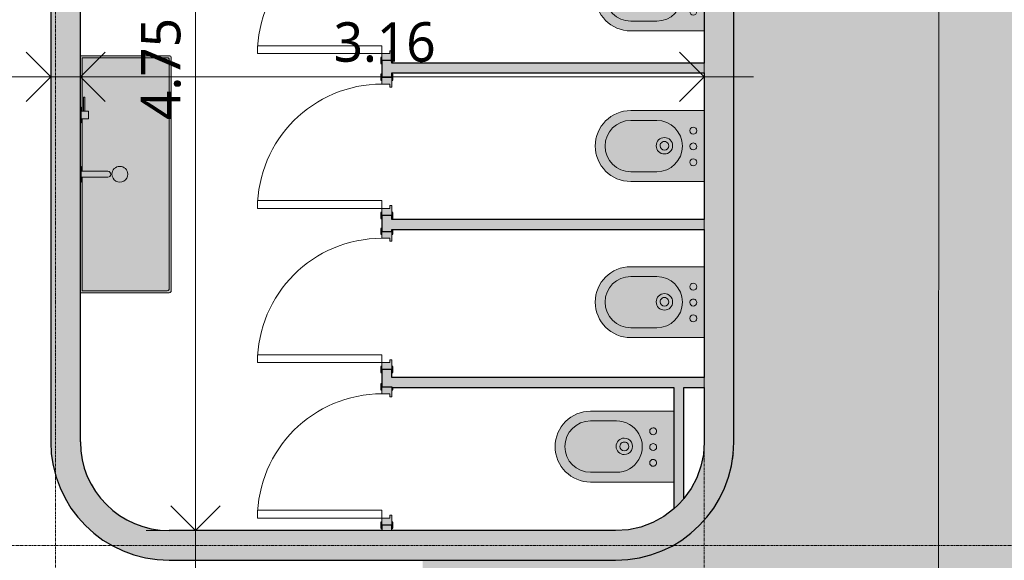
# Model space of a CAD drawing. Header units: millimetres. Extents: x -64334 to 32356, y -11421 to 53741.
# Tile 37 of 71: x -12386 to -7402, y 5744 to 8482. Entities that reach past the tile are written whole.
import ezdxf

# ---------------------------------------------------------------- set-up
doc = ezdxf.new("R2010")
doc.units = ezdxf.units.MM
doc.linetypes.add('Ligne de quadrillage', pattern=[22.225, 12.7, -3.175, 3.175, -3.175])
for name, color, linetype, lineweight in [('A-ANNO-DIMS', 211, 'Continuous', 9), ('A-ANNO-DIMS-100', 211, 'Continuous', 9), ('A-DOOR', 31, 'Continuous', 9), ('A-DOOR-FRAM', 31, 'Continuous', 9), ('A-FLOR', 192, 'Continuous', 9), ('A-WALL', 113, 'Continuous', 9), ('G-ANNO-SYMB', 111, 'Continuous', 9), ('I-WALL', 2, 'Continuous', 9), ('P-SANR-FIXT', 6, 'Continuous', 9), ('S-GRID', 1, 'Continuous', 9)]:
    doc.layers.add(name, color=color, linetype=linetype, lineweight=lineweight)
doc.styles.add('Trebuchet MS_B', font='txt', dxfattribs={"height": 200})
doc.dimstyles.new('Cotes_linéaires_rouge_2mm', dxfattribs={"dimscale": 304.8, "dimtxt": 206.190181, "dimasz": 0.410105, "dimexe": 0.82021, "dimexo": 0.0625, "dimgap": 0.065617, "dimtad": 1, "dimlfac": 0.001, "dimrnd": 0.01, "dimzin": 0, "dimdsep": 46, "dimtxsty": 'Trebuchet MS_B', "dimblk1": 'OPEN30', "dimblk2": 'OPEN30', "dimsah": 1, "dimcen": 0.09, "dimdle": 0.82021, "dimazin": 0, "dimtfac": 1, "dimtdec": 4, "dimtix": 1, "dimtmove": 0, "dimatfit": 3, "dimfxl": 1.64042, "dimfxlon": 1, "dimtvp": 1, "dimtolj": 1, "dimtzin": 0, "dimarcsym": 2})

# ---------------------------------------------------------------- blocks, each defined once
blk = doc.blocks.new('Bidet - 02 - 550 x 360mm-1282880-Niveau 00')
at = {"layer": 'P-SANR-FIXT'}
blk.add_hatch(color=254, dxfattribs=at).paths.add_polyline_path([(-54.6, 75), (304.6, 75), (304.6, 447), (298.4, 493.5), (280.5, 536.8), (252, 574), (214.8, 602.5), (171.5, 620.4), (125, 626.5), (78.5, 620.4), (35.2, 602.5), (-2, 574), (-30.5, 536.8), (-48.4, 493.5), (-54.6, 447), (-54.6, 157.3)])
for p, q in [((-54.6, 447), (-54.6, 75)), ((-5.1, 315.7), (-5.1, 447)), ((254.9, 315.7), (254.9, 447)), ((304.6, 75), (304.6, 447))]:
    blk.add_line(p, q, dxfattribs=at)
for centre, radius, start, end in [((125, 447), 179.6, 360, 180), ((124.9, 447), 130, 360, 180), ((124.9, 315.7), 130, 180, 360), ((126.3, 276.4), 41.6, 0, 180), ((126.3, 276.4), 41.6, 180, 360), ((126.3, 276.4), 22.1, 90, 270), ((126.3, 276.4), 22.1, 270, 90), ((42.9, 130.3), 17.5, 0, 180), ((42.9, 130.3), 17.5, 180, 360), ((122.9, 130.3), 17.5, 90, 270), ((122.9, 130.3), 17.5, 270, 90), ((202.9, 130.3), 17.5, 0, 180), ((202.9, 130.3), 17.5, 180, 360)]:
    blk.add_arc(centre, radius, start, end, dxfattribs=at)
blk = doc.blocks.new('Lavabo de salle de bain blanc - 1200 mm x 400 mm-1284934-Niveau 00')
at = {"layer": 'P-SANR-FIXT'}
blk.add_hatch(color=254, dxfattribs=at).paths.add_polyline_path([(612.5, 525), (611.1, 530), (607.5, 533.7), (602.5, 535), (-577.5, 535), (-584.6, 532.1), (-587.5, 525), (-587.5, 75), (612.5, 75)])
for p, q in [((-587.5, 525), (-587.5, 75)), ((602.5, 535), (-577.5, 535)), ((-577.5, 85), (-577.5, 515)), ((-567.5, 525), (592.5, 525)), ((602.5, 515), (602.5, 85)), ((612.5, 75), (612.5, 525)), ((-2.5, 214.4), (-2.5, 80)), ((27.5, 214.4), (27.5, 80)), ((-307.5, 116.1), (-307.5, 80)), ((-307.5, 116.1), (-267.5, 116.1)), ((-267.5, 116.1), (-267.5, 80)), ((-307.5, 85), (-577.5, 85)), ((-377.5, 98.2), (-307.5, 98.2)), ((-377.5, 91.8), (-377.5, 98.2)), ((-377.5, 91.8), (-307.5, 91.8)), ((-327.5, 80), (-327.5, 75)), ((-327.5, 80), (-247.5, 80)), ((-2.5, 85), (-267.5, 85)), ((-247.5, 80), (-247.5, 75)), ((-27.5, 80), (-27.5, 75)), ((-27.5, 80), (52.5, 80)), ((602.5, 85), (27.5, 85)), ((52.5, 80), (52.5, 75))]:
    blk.add_line(p, q, dxfattribs=at)
for centre, radius, start, end in [((-577.5, 525), 10, 90, 180), ((-567.5, 515), 10, 90, 180), ((592.5, 515), 10, 0, 90), ((602.5, 525), 10, 0, 90), ((12.5, 275), 40, 90, 270), ((12.5, 275), 40, 270, 90)]:
    blk.add_arc(centre, radius, start, end, dxfattribs=at)
blk.add_ellipse((12.5, 214.4), major_axis=(-15, 0), ratio=0.983353, start_param=3.141593, end_param=6.283185, dxfattribs=at)
blk = doc.blocks.new('__Int_ Simple - __PP _0_63m x 2_04m_-V21-Niveau 00')
at = {"layer": 'A-DOOR'}
h = blk.add_hatch(color=254, dxfattribs=at)
h.paths.add_polyline_path([(330, -30), (330, -25), (300, -25), (300, -30), (327.8, -30)])
h.paths.add_polyline_path([(327.8, 29.6), (327.8, 30), (300, 30), (300, 25), (327.8, 25)])
h.paths.add_polyline_path([(-370, -30), (-370, -25), (-400, -25), (-400, -30), (-380, -30)])
h.paths.add_polyline_path([(-370, 30), (-385, 30), (-385, 25), (-370, 25)])
at = {"layer": 'A-DOOR-FRAM'}
h = blk.add_hatch(color=254, dxfattribs=at)
h.paths.add_polyline_path([(315, -25), (315, 25), (265, 25), (265, 15), (280, 15), (280, -25)])
h.paths.add_polyline_path([(-335, 25), (-385, 25), (-385, -25), (-350, -25), (-350, 15), (-335, 15)])
at = {"layer": 'A-DOOR', "lineweight": 25}
for p, q in [((-370, 30), (-385, 30)), ((-385, 25), (-370, 25)), ((-370, 25), (-370, 30)), ((327.8, 30), (300, 30)), ((300, 30), (300, 25)), ((300, 25), (315, 25)), ((-400, -25), (-400, -30)), ((-400, -30), (-370, -30)), ((-370, -25), (-385, -25)), ((-370, -30), (-370, -25)), ((315, -25), (300, -25)), ((300, -25), (300, -30)), ((300, -30), (330, -30)), ((330, -30), (330, -25))]:
    blk.add_line(p, q, dxfattribs=at)
at = {"layer": 'A-DOOR'}
for p, q in [((280, -25), (240, -25)), ((240, -655), (240, -25)), ((280, -25), (280, -655)), ((280, -655), (240, -655))]:
    blk.add_line(p, q, dxfattribs=at)
blk.add_arc((280, -25), 630, 180, 270, dxfattribs=at)
at = {"layer": 'A-DOOR-FRAM', "lineweight": 18}
for p, q in [((-335, 25), (-385, 25)), ((-350, -25), (-350, 15)), ((-350, 15), (-335, 15)), ((-335, 15), (-335, 25)), ((315, 25), (265, 25)), ((265, 25), (265, 15)), ((265, 15), (280, 15)), ((280, 15), (280, -25)), ((-385, -25), (-350, -25)), ((280, -25), (315, -25))]:
    blk.add_line(p, q, dxfattribs=at)
blk = doc.blocks.new('__Int_ Simple - __PP _0_63m x 2_04m_-V22-Niveau 00')
at = {"layer": 'A-DOOR'}
h = blk.add_hatch(color=254, dxfattribs=at)
h.paths.add_polyline_path([(330, 30), (300, 30), (300, 25), (330, 25)])
h.paths.add_polyline_path([(330, -30), (330, -25), (300, -25), (300, -30), (315, -30)])
h.paths.add_polyline_path([(-370, -25), (-400, -25), (-400, -30), (-370, -30)])
h.paths.add_polyline_path([(-370, 25), (-370, 30), (-400, 30), (-400, 25), (-385, 25)])
at = {"layer": 'A-DOOR-FRAM'}
h = blk.add_hatch(color=254, dxfattribs=at)
h.paths.add_polyline_path([(315, -25), (315, 25), (265, 25), (265, 15), (280, 15), (280, -25)])
h.paths.add_polyline_path([(-335, 25), (-385, 25), (-385, -25), (-350, -25), (-350, 15), (-335, 15)])
at = {"layer": 'A-DOOR', "lineweight": 25}
for p, q in [((-370, 30), (-400, 30)), ((-400, 30), (-400, 25)), ((-385, 25), (-370, 25)), ((-370, 25), (-370, 30)), ((330, 30), (300, 30)), ((300, 30), (300, 25)), ((300, 25), (315, 25)), ((330, 25), (330, 30)), ((-400, -25), (-400, -30)), ((-400, -30), (-370, -30)), ((-370, -25), (-385, -25)), ((-370, -30), (-370, -25)), ((315, -25), (300, -25)), ((300, -25), (300, -30)), ((300, -30), (330, -30)), ((330, -30), (330, -25))]:
    blk.add_line(p, q, dxfattribs=at)
at = {"layer": 'A-DOOR'}
for p, q in [((280, -25), (240, -25)), ((240, -655), (240, -25)), ((280, -25), (280, -655)), ((280, -655), (240, -655))]:
    blk.add_line(p, q, dxfattribs=at)
blk.add_arc((280, -25), 630, 180, 270, dxfattribs=at)
at = {"layer": 'A-DOOR-FRAM', "lineweight": 18}
for p, q in [((-335, 25), (-385, 25)), ((-350, -25), (-350, 15)), ((-350, 15), (-335, 15)), ((-335, 15), (-335, 25)), ((315, 25), (265, 25)), ((265, 25), (265, 15)), ((265, 15), (280, 15)), ((280, 15), (280, -25)), ((-385, -25), (-350, -25)), ((280, -25), (315, -25))]:
    blk.add_line(p, q, dxfattribs=at)
blk = doc.blocks.new('__Int_ Simple - __PP _0_63m x 2_04m_-V23-Niveau 00')
at = {"layer": 'A-DOOR'}
h = blk.add_hatch(color=254, dxfattribs=at)
h.paths.add_polyline_path([(330, -25), (300, -25), (300, -30), (330, -30)])
h.paths.add_polyline_path([(330, 30), (300, 30), (300, 25), (330, 25)])
h.paths.add_polyline_path([(-370, -30), (-370, -25), (-400, -25), (-400, -30), (-384.1, -30)])
h.paths.add_polyline_path([(-370, 25), (-370, 30), (-394.3, 30), (-394.3, 25), (-385, 25)])
at = {"layer": 'A-DOOR-FRAM'}
h = blk.add_hatch(color=254, dxfattribs=at)
h.paths.add_polyline_path([(315, -25), (315, 25), (265, 25), (265, 15), (280, 15), (280, -25)])
h.paths.add_polyline_path([(-335, 25), (-385, 25), (-385, -25), (-350, -25), (-350, 15), (-335, 15)])
at = {"layer": 'A-DOOR', "lineweight": 25}
for p, q in [((-370, 30), (-394.3, 30)), ((-385, 25), (-370, 25)), ((-370, 25), (-370, 30)), ((330, 30), (300, 30)), ((300, 30), (300, 25)), ((300, 25), (315, 25)), ((330, 25), (330, 30)), ((-400, -25), (-400, -30)), ((-400, -30), (-370, -30)), ((-370, -25), (-385, -25)), ((-370, -30), (-370, -25)), ((315, -25), (300, -25)), ((300, -25), (300, -30)), ((300, -30), (330, -30)), ((330, -30), (330, -25))]:
    blk.add_line(p, q, dxfattribs=at)
at = {"layer": 'A-DOOR'}
for p, q in [((280, -25), (240, -25)), ((240, -655), (240, -25)), ((280, -25), (280, -655)), ((280, -655), (240, -655))]:
    blk.add_line(p, q, dxfattribs=at)
blk.add_arc((280, -25), 630, 180, 270, dxfattribs=at)
at = {"layer": 'A-DOOR-FRAM', "lineweight": 18}
for p, q in [((-335, 25), (-385, 25)), ((-350, -25), (-350, 15)), ((-350, 15), (-335, 15)), ((-335, 15), (-335, 25)), ((315, 25), (265, 25)), ((265, 25), (265, 15)), ((265, 15), (280, 15)), ((280, 15), (280, -25)), ((-385, -25), (-350, -25)), ((280, -25), (315, -25))]:
    blk.add_line(p, q, dxfattribs=at)
blk = doc.blocks.new('__Int_ Simple - __PP _0_63m x 2_04m_-V24-Niveau 00')
at = {"layer": 'A-DOOR'}
h = blk.add_hatch(color=254, dxfattribs=at)
h.paths.add_polyline_path([(330, -25), (300, -25), (300, -30), (330, -30)])
h.paths.add_polyline_path([(330, 25), (330, 30), (300, 30), (300, 25), (315, 25)])
h.paths.add_polyline_path([(-370, -30), (-370, -25), (-400, -25), (-400, -30), (-380.3, -30)])
h.paths.add_polyline_path([(-370, 25), (-370, 30), (-382.2, 30), (-382.2, 25)])
at = {"layer": 'A-DOOR-FRAM'}
h = blk.add_hatch(color=254, dxfattribs=at)
h.paths.add_polyline_path([(315, 25), (265, 25), (265, 15), (280, 15), (280, -25), (315, -25)])
h.paths.add_polyline_path([(-335, 15), (-335, 25), (-385, 25), (-385, -25), (-350, -25), (-350, 15)])
at = {"layer": 'A-DOOR', "lineweight": 25}
for p, q in [((-370, 30), (-382.2, 30)), ((-382.2, 25), (-370, 25)), ((-370, 25), (-370, 30)), ((330, 30), (300, 30)), ((300, 30), (300, 25)), ((300, 25), (315, 25)), ((330, 25), (330, 30)), ((-400, -25), (-400, -30)), ((-400, -30), (-370, -30)), ((-370, -25), (-385, -25)), ((-370, -30), (-370, -25)), ((315, -25), (300, -25)), ((300, -25), (300, -30)), ((300, -30), (330, -30)), ((330, -30), (330, -25))]:
    blk.add_line(p, q, dxfattribs=at)
at = {"layer": 'A-DOOR'}
for p, q in [((280, -25), (240, -25)), ((240, -655), (240, -25)), ((280, -25), (280, -655)), ((280, -655), (240, -655))]:
    blk.add_line(p, q, dxfattribs=at)
blk.add_arc((280, -25), 630, 180, 270, dxfattribs=at)
at = {"layer": 'A-DOOR-FRAM', "lineweight": 18}
for p, q in [((-335, 25), (-382.2, 25)), ((-350, -25), (-350, 15)), ((-350, 15), (-335, 15)), ((-335, 15), (-335, 25)), ((315, 25), (265, 25)), ((265, 25), (265, 15)), ((265, 15), (280, 15)), ((280, 15), (280, -25)), ((-385, -25), (-350, -25)), ((280, -25), (315, -25))]:
    blk.add_line(p, q, dxfattribs=at)
blk = doc.blocks.new('Bidet - 02 - 550 x 360mm-1283203-Niveau 00')
at = {"layer": 'P-SANR-FIXT'}
blk.add_hatch(color=254, dxfattribs=at).paths.add_polyline_path([(-54.6, 25), (304.6, 25), (304.6, 447), (298.4, 493.5), (280.5, 536.8), (252, 574), (214.8, 602.5), (171.5, 620.4), (125, 626.5), (78.5, 620.4), (35.2, 602.5), (-2, 574), (-30.5, 536.8), (-48.4, 493.5), (-54.6, 447), (-54.6, 189.8)])
for p, q in [((-54.6, 447), (-54.6, 25)), ((-5.1, 315.7), (-5.1, 447)), ((254.9, 315.7), (254.9, 447)), ((304.6, 25), (304.6, 447))]:
    blk.add_line(p, q, dxfattribs=at)
for centre, radius, start, end in [((125, 447), 179.6, 360, 180), ((124.9, 447), 130, 360, 180), ((124.9, 315.7), 130, 180, 360), ((126.3, 276.4), 41.6, 0, 180), ((126.3, 276.4), 41.6, 180, 360), ((126.3, 276.4), 22.1, 90, 270), ((126.3, 276.4), 22.1, 270, 90), ((42.9, 130.3), 17.5, 0, 180), ((42.9, 130.3), 17.5, 180, 360), ((122.9, 130.3), 17.5, 90, 270), ((122.9, 130.3), 17.5, 270, 90), ((202.9, 130.3), 17.5, 0, 180), ((202.9, 130.3), 17.5, 180, 360)]:
    blk.add_arc(centre, radius, start, end, dxfattribs=at)
blk = doc.blocks.new('DIMBLOCK177-Niveau 00')
at = {"layer": 'A-ANNO-DIMS-100'}
for p, q in [((-14029.1, 7692.9), (-14029.1, 8442.9)), ((-12229.1, 7692.9), (-12229.1, 8442.9)), ((-11979.1, 8192.9), (-14029.1, 8192.9)), ((-14029.1, 8192.9), (-14029.1, 7692.9)), ((-12229.1, 8192.9), (-12229.1, 7692.9))]:
    blk.add_line(p, q, dxfattribs=at)
at = {"layer": 'A-ANNO-DIMS-100', "lineweight": 25}
for p, q in [((-14029.1, 8192.9), (-13904.1, 8317.9)), ((-12229.1, 8192.9), (-12354.1, 8317.9)), ((-14029.1, 8192.9), (-13904.1, 8067.9)), ((-12229.1, 8192.9), (-12354.1, 8067.9))]:
    blk.add_line(p, q, dxfattribs=at)
at = {"layer": 'A-ANNO-DIMS-100', "color": 0, "insert": (-13426.2, 8468.8), "char_height": 200, "width": 712.929, "attachment_point": 1, "line_spacing_factor": 1.048425, "style": 'Trebuchet MS_B'}
blk.add_mtext('1.80', dxfattribs=at)
blk = doc.blocks.new('_Open30')
at = {"color": 0, "linetype": 'ByBlock', "lineweight": -2}
for p, q in [((-1, 0.268), (0, 0)), ((0, 0), (-1, -0.268)), ((0, 0), (-1, 0))]:
    blk.add_line(p, q, dxfattribs=at)
blk = doc.blocks.new('DIMBLOCK229-Niveau 00')
at = {"layer": 'A-ANNO-DIMS-100'}
for p, q in [((-12079.1, 7692.9), (-12079.1, 8442.9)), ((-8921.3, 7692.9), (-8921.3, 8442.9)), ((-8671.3, 8192.9), (-12329.1, 8192.9)), ((-12079.1, 8192.9), (-12079.1, 7692.9)), ((-8921.3, 8192.9), (-8921.3, 7692.9))]:
    blk.add_line(p, q, dxfattribs=at)
at = {"layer": 'A-ANNO-DIMS-100', "lineweight": 25}
for p, q in [((-12079.1, 8192.9), (-11954.1, 8317.9)), ((-8921.3, 8192.9), (-9046.3, 8317.9)), ((-12079.1, 8192.9), (-11954.1, 8067.9)), ((-8921.3, 8192.9), (-9046.3, 8067.9))]:
    blk.add_line(p, q, dxfattribs=at)
at = {"layer": 'A-ANNO-DIMS-100', "color": 0, "insert": (-10797.2, 8468.8), "char_height": 200, "width": 712.929, "attachment_point": 1, "line_spacing_factor": 1.048425, "style": 'Trebuchet MS_B'}
blk.add_mtext('3.16', dxfattribs=at)
blk = doc.blocks.new('DIMBLOCK230-Niveau 00')
at = {"layer": 'A-ANNO-DIMS-100'}
for p, q in [((-11496.6, 10898), (-11496.6, 5644)), ((-11996.6, 10648), (-11246.6, 10648)), ((-11496.6, 10648), (-11996.6, 10648)), ((-10996.6, 5894), (-11746.6, 5894)), ((-11496.6, 5894), (-10996.6, 5894))]:
    blk.add_line(p, q, dxfattribs=at)
at = {"layer": 'A-ANNO-DIMS-100', "lineweight": 25}
for p, q in [((-11496.6, 10648), (-11621.6, 10523)), ((-11496.6, 10648), (-11371.6, 10523)), ((-11496.6, 5894), (-11621.6, 6019)), ((-11496.6, 5894), (-11371.6, 6019))]:
    blk.add_line(p, q, dxfattribs=at)
at = {"layer": 'A-ANNO-DIMS-100', "color": 0, "insert": (-11772.6, 7973.9), "char_height": 200, "width": 712.929, "attachment_point": 1, "rotation": 90, "line_spacing_factor": 1.048425, "style": 'Trebuchet MS_B'}
blk.add_mtext('4.75', dxfattribs=at)

msp = doc.modelspace()

# ---------------------------------------------------------------- hatches: boundary and pattern name
at = {"layer": 'A-FLOR'}
h = msp.add_hatch(color=10, dxfattribs=at)
h.paths.add_polyline_path([(-5649.625, -4684.238), (-2249.625, -4684.238), (-2249.625, -4674.238), (-5699.625, -4674.238), (-5699.625, -4684.238)])
h.paths.add_polyline_path([(-5699.625, -4574.238), (-2249.625, -4574.238), (-2249.625, -2370.328), (-5699.625, -2370.328), (-5699.625, -3276.066)])
h.paths.add_polyline_path([(-9894.634, -2454.534), (-9894.634, -2457.709), (-9896.634, -2455.185)])
h.paths.add_polyline_path([(-10925.177, -3634.747), (-9108.98, -3634.747), (-9108.98, -2420.328), (-9146.634, -2420.328), (-9146.634, -2447.613), (-9148.634, -2448.332), (-9148.634, -2451.828), (-9894.634, -2451.828), (-9894.634, -2454.534), (-9896.634, -2452.661), (-9894.893, -2451.201), (-9896.111, -2449.478), (-9894.634, -2447.613), (-9896.634, -2447.613), (-9896.634, -2420.328), (-10346.634, -2420.328), (-10346.634, -3097.468), (-11059.496, -3097.468), (-11059.496, -3634.747)])
h.paths.add_polyline_path([(-8824.634, -2454.534), (-8824.634, -2457.709), (-8826.634, -2455.185)])
h.paths.add_polyline_path([(-8537.297, -3047.468), (-5899.625, -3047.468), (-5899.625, -2420.328), (-5996.634, -2420.328), (-5996.634, -2447.613), (-5998.634, -2448.332), (-5998.634, -2451.828), (-8824.634, -2451.828), (-8824.634, -2454.534), (-8826.634, -2452.661), (-8824.893, -2451.201), (-8826.111, -2449.478), (-8824.634, -2447.613), (-8826.634, -2447.613), (-8826.634, -2420.328), (-8908.98, -2420.328), (-8908.98, -3047.468)])
h.paths.add_polyline_path([(-1844.115, -3047.468), (-1844.115, -3020.328), (-2049.625, -3020.328), (-2049.625, -3047.468), (-2045.989, -3047.468)])
h.paths.add_polyline_path([(3655.885, -3047.468), (3820.885, -3047.468), (3820.885, -3020.328), (3655.885, -3020.328)])
h.paths.add_polyline_path([(-17245.475, -2442.209), (-17245.475, -2439.685), (-17246.905, -2440.404), (-17245.997, -2441.55)])
h.paths.add_polyline_path([(-17245.475, -2444.733), (-17245.994, -2442.526), (-17246.754, -2443.9)])
h.paths.add_polyline_path([(-19495.475, -2847.468), (-19495.475, -2312.468), (-16995.475, -2312.4), (-16995.475, -2847.4), (-17245.475, -2847.4), (-17245.475, -2444.733), (-17247.475, -2446.606), (-17247.475, -2443.9), (-19243.475, -2443.273), (-19243.475, -2439.685), (-19245.475, -2440.404), (-19245.475, -2847.468), (-16573.165, -2847.468), (-16573.165, -2317.468), (-16498.847, -2317.468), (-16498.847, -1788.435), (-16425.847, -1788.435), (-16425.847, -1908.435), (-16428.847, -1908.435), (-16428.847, -2317.468), (-14928.847, -2317.468), (-14928.847, -2314.468), (-14808.847, -2314.468), (-14808.847, -2387.468), (-14915.222, -2387.468), (-14915.222, -2847.468), (-13665.222, -2847.468), (-13665.222, -2387.468), (-13708.847, -2387.468), (-13708.847, -2314.468), (-13588.847, -2314.468), (-13588.847, -2317.468), (-13552.916, -2317.468), (-13552.916, 562.67), (-15593.918, 562.67), (-15593.918, 557.67), (-15623.918, 557.67), (-15623.918, 562.67), (-15643.918, 562.67), (-15643.918, 602.67), (-15658.918, 602.67), (-15658.918, 632.67), (-15623.918, 632.67), (-15623.918, 637.67), (-15593.918, 637.67), (-15593.918, 632.67), (-14670.323, 632.67), (-14670.323, 1127.6), (-14590.323, 1127.6), (-14590.323, 632.67), (-13552.916, 632.67), (-13552.916, 1127.6), (-13412.759, 1127.6), (-13412.759, 1132.6), (-13382.759, 1132.6), (-13382.759, 1127.6), (-13362.759, 1127.6), (-13362.759, 1087.6), (-13347.759, 1087.6), (-13347.759, 1057.6), (-13382.759, 1057.6), (-13382.759, 1052.6), (-13412.759, 1052.6), (-13412.759, 1057.6), (-13482.916, 1057.6), (-13482.916, -2317.468), (-11900.018, -2317.468), (-11900.018, -2314.468), (-11780.018, -2314.468), (-11780.018, -2387.468), (-11936.634, -2387.468), (-11936.634, -2847.468), (-10696.634, -2847.468), (-10696.634, -2387.468), (-10780.018, -2387.468), (-10780.018, -2314.468), (-10660.018, -2314.468), (-10660.018, -2317.468), (-10566.634, -2317.468), (-10566.634, 1057.6), (-12582.759, 1057.6), (-12582.759, 1052.6), (-12612.759, 1052.6), (-12612.759, 1057.6), (-12647.759, 1057.6), (-12647.759, 1087.6), (-12632.759, 1087.6), (-12632.759, 1127.6), (-12612.759, 1127.6), (-12612.759, 1132.6), (-12582.759, 1132.6), (-12582.759, 1127.6), (-11606.368, 1127.6), (-11606.368, 1155.8), (-11601.368, 1155.8), (-11601.368, 1190.8), (-11571.368, 1190.8), (-11571.368, 1175.8), (-11531.368, 1175.8), (-11531.368, 1155.8), (-11526.368, 1155.8), (-11526.368, 1127.6), (-10466.634, 1127.6), (-10466.634, 1375.677), (-10460.889, 1505.513), (-10443.699, 1634.333), (-10415.198, 1761.132), (-10375.609, 1884.918), (-10325.242, 2004.723), (-10264.491, 2119.612), (-10193.829, 2228.686), (-10113.81, 2331.092), (-10025.058, 2426.031), (-9928.268, 2512.76), (-9824.196, 2590.601), (-9713.656, 2658.946), (-9597.511, 2717.261), (-9476.67, 2765.089), (-9340.87, 2804.329), (-9217.115, 2828.727), (-9091.422, 2842.346), (-8759.054, 2842.346), (-8759.054, 2722.346), (-9095.55, 2721.86), (-9224.705, 2705.926), (-9352.076, 2677.527), (-9461.599, 2643.079), (-9578.242, 2593.968), (-9689.774, 2534.149), (-9795.213, 2464.149), (-9893.634, 2384.582), (-9984.172, 2296.149), (-10066.03, 2199.626), (-10138.49, 2095.861), (-10200.914, 1985.766), (-10252.754, 1870.31), (-10293.554, 1750.507), (-10322.956, 1627.409), (-10340.701, 1502.099), (-10346.634, 1375.677), (-10346.634, -1230.37), (-9896.634, -1230.37), (-9896.634, -1307.828), (-9891.634, -1307.828), (-9891.634, -1337.828), (-9896.634, -1337.828), (-9896.634, -1357.828), (-9936.634, -1357.828), (-9936.634, -1372.828), (-9966.634, -1372.828), (-9966.634, -1337.828), (-9971.634, -1337.828), (-9971.634, -1307.828), (-9966.634, -1307.828), (-9966.634, -1300.37), (-10346.634, -1300.37), (-10346.634, -2157.468), (-9966.634, -2157.468), (-9966.634, -2137.828), (-9971.634, -2137.828), (-9971.634, -2107.828), (-9966.634, -2107.828), (-9966.634, -2072.828), (-9936.634, -2072.828), (-9936.634, -2087.828), (-9896.634, -2087.828), (-9896.634, -2107.828), (-9891.634, -2107.828), (-9891.634, -2137.828), (-9896.634, -2137.828), (-9896.634, -2220.328), (-5899.625, -2220.328), (-5899.625, -2027.468), (-5905.831, -1941.397), (-5924.319, -1857.107), (-5954.708, -1776.34), (-5996.369, -1700.768), (-6050.306, -1630.111), (-6109.843, -1571.322), (-6179.309, -1520.125), (-6255.401, -1479.422), (-6336.545, -1450.056), (-6428.03, -1432.22), (-6507.205, -1427.516), (-6509.732, -1227.532), (-6412.464, -1232.231), (-6316.487, -1248.713), (-6223.224, -1276.734), (-6134.057, -1315.879), (-6048.439, -1367.008), (-5973.213, -1425.065), (-5903.92, -1493.488), (-5843.454, -1569.823), (-5792.711, -1652.939), (-5750.175, -1748.822), (-5723.246, -1834.506), (-5705.552, -1930.267), (-5699.625, -2027.468), (-5699.625, -2270.328), (-2249.625, -2270.328), (-2249.625, -2027.43), (-2243.795, -1931.039), (-2226.381, -1836.016), (-2197.641, -1743.784), (-2157.993, -1655.69), (-2108.015, -1573.016), (-2048.436, -1496.97), (-1980.126, -1428.66), (-1904.08, -1369.081), (-1821.406, -1319.103), (-1733.312, -1279.455), (-1641.08, -1250.715), (-1546.057, -1233.301), (-1449.628, -1227.468), (-1449.628, -1427.468), (-1535.017, -1433.575), (-1618.667, -1451.772), (-1698.877, -1481.689), (-1774.012, -1522.716), (-1844.115, -1575.589), (-1903.077, -1634.552), (-1954.38, -1703.084), (-1995.407, -1778.219), (-2025.324, -1858.429), (-2043.521, -1942.079), (-2049.625, -2027.468), (-2049.625, -2220.328), (3820.885, -2220.328), (3820.885, 249.717), (3826.353, 340.12), (3842.678, 429.204), (3869.623, 515.671), (3906.793, 598.26), (3953.647, 675.766), (4009.502, 747.059), (4073.543, 811.1), (4144.836, 866.955), (4222.342, 913.809), (4304.931, 950.98), (4391.398, 977.924), (4480.482, 994.249), (4570.885, 999.717), (4688.545, 999.717), (4688.545, 1029.347), (4680.545, 1029.347), (4680.545, 1074.347), (4720.545, 1074.347), (4720.545, 1089.347), (4846.545, 1089.347), (4846.545, 1029.347), (4838.545, 1029.347), (4838.545, 828.739), (5800.42, 828.739), (5800.42, 833.739), (5830.42, 833.739), (5830.42, 828.739), (5865.42, 828.739), (5865.42, 818.739), (5850.42, 818.739), (5850.42, 778.739), (5830.42, 778.739), (5830.42, 773.739), (5800.42, 773.739), (5800.42, 778.739), (4838.545, 778.739), (4838.545, 749.717), (4570.885, 749.717), (4492.668, 743.562), (4416.376, 725.246), (4343.89, 695.221), (4276.992, 654.226), (4217.331, 603.271), (4166.376, 543.61), (4125.382, 476.713), (4095.357, 404.226), (4077.041, 327.935), (4070.885, 249.717), (4070.885, -2847.468), (4592.262, -2847.468), (4592.262, -2547.468), (5512.262, -2547.468), (5512.262, -2847.468), (6830.682, -2847.468), (6830.42, 773.739), (6800.42, 773.739), (6800.42, 778.739), (6780.42, 778.739), (6780.42, 818.739), (6765.42, 818.739), (6765.42, 828.739), (6800.42, 828.739), (6800.42, 833.739), (6830.42, 833.025), (6830.682, 828.739), (6905.944, 828.739), (6905.944, 833.739), (6935.944, 833.739), (6935.944, 828.739), (6970.944, 828.739), (6970.944, 818.739), (6955.944, 818.739), (6955.944, 778.739), (6935.944, 778.739), (6935.944, 773.739), (6905.944, 773.739), (6905.944, 778.739), (6900.682, 778.739), (6900.682, -2547.468), (7741.478, -2547.468), (7741.478, -2847.468), (9087.298, -2847.468), (9087.298, -2547.468), (10007.298, -2547.468), (10007.298, -2847.468), (10580.885, -2847.468), (10580.885, -750.268), (10320.885, -750.268), (10320.885, 169.732), (10580.885, 169.732), (10580.885, 778.739), (7935.944, 778.739), (7935.944, 773.739), (7905.944, 773.739), (7905.944, 778.739), (7885.944, 778.739), (7885.944, 818.739), (7870.944, 818.739), (7870.944, 828.739), (7905.944, 828.739), (7905.944, 833.739), (7935.944, 833.739), (7935.944, 828.739), (10580.885, 828.739), (10580.885, 1510.673), (10320.885, 1510.673), (10320.885, 2430.673), (10580.885, 2430.673), (10580.885, 3761.246), (10320.885, 3761.246), (10320.885, 4681.246), (10580.885, 4681.246), (10580.885, 6038.023), (4220.885, 6038.023), (4220.885, 3499.717), (4070.885, 3499.717), (4077.041, 3421.5), (4096.196, 3343.183), (4125.382, 3272.722), (4166.376, 3205.825), (4220.885, 3143.129), (4276.992, 3095.209), (4343.89, 3054.214), (4416.376, 3024.189), (4492.668, 3005.873), (4570.885, 2999.717), (4570.885, 2949.684), (4688.545, 2949.684), (4688.545, 3007.811), (4838.545, 3007.811), (4838.545, 2749.347), (4846.545, 2749.347), (4846.545, 2689.347), (4720.545, 2689.347), (4720.545, 2704.347), (4680.545, 2704.347), (4680.545, 2749.347), (4570.885, 2749.717), (4480.482, 2755.186), (4391.398, 2771.511), (4304.931, 2798.455), (4220.885, 2836.507), (4144.836, 2882.48), (4070.885, 2940.992), (4009.502, 3002.375), (3953.647, 3073.669), (3906.793, 3151.175), (3869.623, 3233.764), (3842.678, 3320.231), (3826.353, 3409.315), (3820.885, 3499.717), (3820.885, 6038.023), (3796.192, 6038.023), (3796.192, 6030.023), (3751.192, 6030.023), (3751.192, 6070.023), (3736.192, 6070.023), (3736.192, 6206.023), (3796.192, 6206.023), (3796.192, 6198.023), (10320.885, 6198.023), (10320.885, 7675.205), (10580.885, 7675.205), (10580.885, 9025.205), (10320.885, 9025.205), (10320.885, 10675.205), (10580.885, 10675.205), (10580.885, 12025.205), (10320.885, 12025.205), (10320.885, 13643.989), (10580.885, 13643.989), (10580.885, 14993.989), (10320.885, 14993.989), (10320.885, 15793.989), (6715.7, 15793.989), (6625.297, 15786.791), (6546.66, 15769.685), (6466.451, 15739.768), (6391.315, 15698.741), (6322.783, 15647.439), (6262.25, 15586.906), (6210.947, 15518.374), (6169.92, 15443.238), (6140.004, 15363.029), (6121.807, 15279.378), (6115.7, 15193.989), (6115.7, 14844.712), (5950.7, 14844.712), (5950.7, 14836.712), (5905.7, 14836.712), (5905.7, 14876.712), (5890.7, 14876.712), (5890.7, 15002.712), (5950.7, 15002.712), (5950.7, 14994.712), (5965.7, 14994.712), (5965.7, 15193.989), (5971.168, 15284.392), (5987.493, 15373.476), (6014.437, 15459.943), (6051.608, 15542.532), (6098.462, 15620.038), (6154.317, 15691.331), (6218.358, 15755.372), (6289.651, 15811.227), (6367.157, 15858.081), (6449.746, 15895.251), (6536.213, 15922.196), (6630.311, 15938.824), (6715.7, 15943.989), (10580.885, 15943.989), (10580.885, 16558.437), (10730.885, 16558.437), (10730.885, 16583.437), (10750.885, 16583.437), (10750.885, 16568.437), (10790.885, 16568.437), (10790.885, 16518.437), (10780.885, 16518.437), (10780.885, 15835.821), (12978.721, 15835.821), (12978.721, 17244.094), (12862.887, 17244.094), (12862.887, 17344.094), (13521.918, 17344.094), (13521.918, 17374.094), (13513.918, 17374.094), (13513.918, 17419.094), (13553.918, 17419.094), (13553.918, 17434.094), (13629.918, 17434.094), (13629.918, 17374.094), (13621.918, 17374.094), (13621.918, 17344.094), (14346.177, 17344.094), (14346.177, 17354.494), (14066.177, 17354.494), (14066.177, 17384.494), (14346.177, 17384.494), (14346.177, 18703.694), (14066.177, 18703.694), (14066.177, 18733.694), (14346.177, 18733.694), (14346.177, 18744.094), (13621.918, 18744.094), (13621.918, 18694.094), (13629.918, 18694.094), (13629.918, 18634.094), (13553.918, 18634.094), (13553.918, 18649.094), (13513.918, 18649.094), (13513.918, 18694.094), (13521.918, 18694.094), (13521.918, 18744.094), (10780.885, 18744.094), (10780.885, 18048.437), (10790.885, 18048.437), (10790.885, 17998.437), (10750.885, 17998.437), (10750.885, 17983.437), (10730.885, 17983.437), (10730.885, 18008.437), (10580.885, 18008.437), (10580.885, 18744.094), (3328.721, 18744.094), (3328.721, 18733.589), (3608.721, 18733.589), (3608.721, 18703.589), (3328.721, 18703.589), (3328.721, 15984.389), (3608.721, 15984.389), (3608.721, 15954.389), (3328.721, 15954.389), (3328.721, 15943.989), (3465.7, 15943.989), (3556.102, 15938.521), (3645.186, 15922.196), (3731.653, 15895.251), (3814.242, 15858.081), (3891.748, 15811.227), (3963.042, 15755.372), (4027.083, 15691.331), (4082.938, 15620.038), (4129.792, 15542.532), (4166.962, 15459.943), (4193.906, 15373.476), (4210.535, 15279.378), (4215.7, 15193.989), (4215.7, 14994.712), (4230.7, 14994.712), (4230.7, 15002.712), (4290.7, 15002.712), (4290.7, 14876.712), (4275.7, 14876.712), (4275.7, 14836.712), (4230.7, 14836.712), (4230.7, 14844.712), (3938.323, 14844.712), (3938.323, 14836.712), (3893.323, 14836.712), (3893.323, 14876.712), (3878.323, 14876.712), (3878.323, 15002.712), (3938.323, 15002.712), (3938.323, 14994.712), (4065.7, 14994.712), (4065.7, 15193.989), (4058.502, 15284.392), (4041.395, 15363.029), (4011.479, 15443.238), (3970.452, 15518.374), (3919.149, 15586.906), (3858.616, 15647.439), (3790.084, 15698.741), (3714.949, 15739.768), (3634.739, 15769.685), (3551.089, 15787.882), (3465.7, 15793.989), (2020.946, 15793.989), (2020.946, 14994.712), (2118.323, 14994.712), (2118.323, 15002.712), (2178.323, 15002.712), (2178.323, 14876.712), (2163.323, 14876.712), (2163.323, 14836.712), (2118.323, 14836.712), (2118.323, 14844.712), (2020.946, 14844.712), (2020.946, 6244.87), (2012.217, 6198.023), (2076.192, 6198.023), (2076.192, 6206.023), (2136.192, 6206.023), (2136.192, 6070.023), (2121.192, 6070.023), (2121.192, 6030.023), (2076.192, 6030.023), (2076.192, 6038.023), (1949.409, 6038.023), (1949.395, 6038.005), (1905.757, 5972.894), (1853.718, 5914.249), (1787.993, 5859.115), (1728.42, 5820.561), (1657.453, 5787.232), (1582.638, 5763.78), (1505.343, 5750.635), (1420.909, 5748.659), (1348.985, 5756.034), (1272.781, 5774.479), (1199.762, 5803.035), (1131.262, 5841.181), (1068.534, 5888.218), (1012.725, 5943.288), (964.855, 6005.382), (925.799, 6073.367), (896.271, 6145.999), (896.271, 6311.127), (861.644, 6311.127), (861.644, 6306.127), (831.644, 6306.127), (831.644, 6311.127), (811.644, 6311.127), (811.644, 6351.127), (796.644, 6351.127), (796.644, 6381.127), (831.644, 6381.127), (831.644, 6386.127), (861.644, 6386.127), (861.644, 6381.127), (896.271, 6381.127), (896.271, 6416.483), (1046.271, 6416.483), (1046.271, 6171.942), (1076.796, 6109.048), (1117.111, 6051.934), (1166.151, 6002.11), (1222.618, 5960.893), (1288.753, 5928.198), (1351.704, 5908.385), (1426.981, 5898.609), (1490.804, 5899.93), (1559.54, 5912.686), (1625.299, 5936.415), (1686.343, 5970.489), (1741.057, 6014.006), (1787.993, 6065.817), (1825.911, 6124.55), (1853.808, 6188.653), (1870.946, 6256.429), (1870.946, 9213.989), (-1359.054, 9213.989), (-1359.054, 5893.989), (-717.915, 5894.241), (-645.525, 5902.267), (-573.058, 5922.042), (-504.542, 5952.834), (-441.642, 5993.895), (-385.883, 6044.229), (-336.968, 6105.466), (-300.999, 6167.63), (-273.934, 6237.702), (-258.084, 6311.127), (-254.642, 6346.048), (-253.729, 6416.483), (-103.729, 6416.483), (-103.729, 6381.127), (-68.356, 6381.127), (-68.356, 6386.127), (-38.356, 6386.127), (-38.356, 6381.127), (-3.356, 6381.127), (-3.356, 6351.127), (-18.356, 6351.127), (-18.356, 6311.127), (-38.356, 6311.127), (-38.356, 6306.127), (-68.356, 6306.127), (-68.356, 6311.127), (-107.042, 6311.127), (-120.868, 6229.607), (-145.216, 6150.59), (-179.67, 6075.427), (-223.639, 6005.404), (-276.373, 5941.719), (-336.968, 5885.462), (-404.388, 5837.596), (-477.479, 5798.939), (-554.99, 5770.154), (-635.595, 5751.732), (-720.184, 5743.989), (-5527.215, 5743.989), (-5527.215, 5893.989), (-5435.571, 5893.989), (-5435.571, 9213.989), (-7251.258, 9213.989), (-7251.258, 9205.989), (-7296.258, 9205.989), (-7296.258, 9245.989), (-7311.258, 9245.989), (-7311.258, 9371.989), (-7254.115, 9371.989), (-7254.115, 10788.989), (-7221.197, 10788.989), (-7221.197, 10793.989), (-8271.258, 10793.989), (-8349.475, 10787.833), (-8425.766, 10769.517), (-8498.253, 10739.492), (-8565.15, 10698.498), (-8624.811, 10647.543), (-8675.766, 10587.882), (-8716.761, 10520.984), (-8746.786, 10448.498), (-8765.102, 10372.206), (-8771.258, 10293.989), (-8771.258, 9371.989), (-8711.258, 9371.989), (-8711.258, 9245.989), (-8726.258, 9245.989), (-8726.258, 9205.989), (-8771.258, 9205.989), (-8771.258, 6342.266), (-8777.345, 6257.16), (-8795.491, 6173.743), (-8825.324, 6093.757), (-8866.237, 6018.832), (-8917.396, 5950.491), (-8981.403, 5887.4), (-9046.1, 5838.968), (-9121.026, 5798.023), (-9201.14, 5768.09), (-9284.761, 5749.869), (-9370.126, 5743.753), (-10346.582, 5743.753), (-10346.582, 3943.989), (-8759.054, 3943.989), (-8759.054, 3772.422), (-8754.054, 3772.422), (-8754.054, 3742.422), (-8759.054, 3742.422), (-8759.054, 3707.422), (-8819.054, 3707.422), (-8819.054, 3722.422), (-8859.054, 3722.422), (-8859.054, 3742.422), (-8864.054, 3742.422), (-8864.054, 3743.989), (-11531.368, 3743.989), (-11531.368, 2047.6), (-11129.07, 2047.6), (-11129.07, 1977.6), (-11531.368, 1977.6), (-11531.368, 1955.8), (-11526.368, 1955.8), (-11526.368, 1925.8), (-11531.368, 1925.8), (-11531.368, 1905.8), (-11571.368, 1905.8), (-11571.368, 1890.8), (-11601.368, 1890.8), (-11601.368, 1925.8), (-11606.368, 1925.8), (-11606.368, 1955.8), (-11601.368, 1955.8), (-11601.368, 1977.6), (-12745.323, 1977.6), (-12745.323, 1972.6), (-12775.323, 1972.6), (-12775.323, 1977.6), (-12810.323, 1977.6), (-12810.323, 2007.6), (-12795.323, 2007.6), (-12795.323, 2047.6), (-12775.323, 2047.6), (-12775.323, 2052.6), (-12745.323, 2052.6), (-12745.323, 2047.6), (-11601.368, 2047.6), (-11601.368, 3743.989), (-13660.323, 3743.989), (-13660.323, 2047.6), (-13575.323, 2047.6), (-13575.323, 2052.6), (-13545.323, 2052.6), (-13545.323, 2047.6), (-13525.323, 2047.6), (-13525.323, 2007.6), (-13510.323, 2007.6), (-13510.323, 1977.6), (-13545.323, 1977.6), (-13545.323, 1972.6), (-13575.323, 1972.6), (-13575.323, 1977.6), (-13860.323, 1977.6), (-13860.323, 1972.6), (-13890.323, 1972.6), (-13890.323, 1977.6), (-13925.323, 1977.6), (-13925.323, 2007.6), (-13910.323, 2007.6), (-13910.323, 2047.6), (-13890.323, 2047.6), (-13890.323, 2052.6), (-13860.323, 2052.6), (-13860.323, 3743.989), (-14590.323, 3743.989), (-14590.323, 2052.6), (-14560.323, 2052.6), (-14560.323, 2047.6), (-14540.323, 2047.6), (-14540.323, 2007.6), (-14525.323, 2007.6), (-14525.323, 1977.6), (-14560.323, 1977.6), (-14560.323, 1972.6), (-14590.323, 1972.6), (-14590.323, 1977.6), (-14670.323, 1977.6), (-14670.323, 2632.67), (-14784.445, 2632.67), (-14784.445, 2627.67), (-14814.445, 2627.67), (-14814.445, 2632.67), (-15684.445, 2632.67), (-15684.445, 2627.67), (-15714.445, 2627.67), (-15714.445, 2632.67), (-16428.847, 2632.67), (-16428.847, 2570.148), (-16423.847, 2570.148), (-16423.847, 2540.148), (-16428.847, 2540.148), (-16428.847, 2520.148), (-16468.847, 2520.148), (-16468.847, 2505.148), (-16498.847, 2505.148), (-16498.847, 2540.148), (-16503.847, 2540.148), (-16503.847, 2570.148), (-16498.847, 2570.148), (-16498.847, 2632.67), (-16906.042, 2632.67), (-16997.411, 2638.658), (-17087.216, 2656.522), (-17173.921, 2685.954), (-17259.596, 2728.826), (-17332.175, 2777.322), (-17401.017, 2837.695), (-17461.39, 2906.537), (-17512.26, 2982.67), (-17552.758, 3064.791), (-17582.19, 3151.496), (-17600.054, 3241.301), (-17606.042, 3334.474), (-17606.042, 3693.989), (-20806.253, 3693.989), (-20806.253, 1659.796), (-17466.294, 1659.796), (-17466.294, 1664.796), (-17436.294, 1664.796), (-17436.294, 1659.796), (-17401.294, 1659.796), (-17401.294, 1619.796), (-17416.294, 1619.796), (-17416.294, 1579.796), (-17436.294, 1579.796), (-17436.294, 1574.796), (-17466.294, 1574.796), (-17466.294, 1579.796), (-20806.253, 1579.796), (-20806.253, -2847.468), (-19767.069, -2847.468)])
h.paths.add_polyline_path([(-17247.475, -2449.781), (-17247.475, -2446.606), (-17245.475, -2447.257)])
h.paths.add_polyline_path([(-4197.505, -2057.182), (-4505.719, -1317.468), (-3889.291, -1317.468)])
h.paths.add_polyline_path([(-16498.847, -1368.435), (-16498.847, 692.626), (-16503.847, 692.626), (-16503.847, 722.626), (-16498.847, 722.626), (-16498.847, 757.626), (-16468.847, 757.626), (-16468.847, 742.626), (-16428.847, 742.626), (-16428.847, 722.626), (-16423.847, 722.626), (-16423.847, 692.626), (-16428.847, 692.626), (-16428.847, 632.67), (-16423.918, 632.67), (-16423.918, 637.67), (-16393.918, 637.67), (-16393.918, 632.67), (-16358.918, 632.67), (-16358.918, 602.67), (-16373.918, 602.67), (-16373.918, 562.67), (-16393.918, 562.67), (-16393.918, 557.67), (-16423.918, 557.67), (-16423.918, 562.67), (-16428.847, 562.67), (-16428.847, -1248.435), (-16425.847, -1248.435), (-16425.847, -1368.435), (-16428.847, -1368.435)])
h.paths.add_polyline_path([(-16468.847, 1457.626), (-16498.847, 1457.626), (-16498.847, 1492.626), (-16503.847, 1492.626), (-16503.847, 1522.626), (-16498.847, 1522.626), (-16498.847, 1579.796), (-16636.294, 1579.796), (-16636.294, 1574.796), (-16666.294, 1574.796), (-16666.294, 1579.796), (-16686.294, 1579.796), (-16686.294, 1619.796), (-16701.294, 1619.796), (-16701.294, 1659.796), (-16666.294, 1659.796), (-16666.294, 1664.796), (-16636.294, 1664.796), (-16636.294, 1659.796), (-16498.847, 1659.796), (-16498.847, 1740.148), (-16503.847, 1740.148), (-16503.847, 1770.148), (-16498.847, 1770.148), (-16498.847, 1805.148), (-16468.847, 1805.148), (-16468.847, 1790.148), (-16428.847, 1790.148), (-16428.847, 1770.148), (-16423.847, 1770.148), (-16423.847, 1740.148), (-16428.847, 1740.148), (-16428.847, 1522.626), (-16423.847, 1522.626), (-16423.847, 1492.626), (-16428.847, 1492.626), (-16428.847, 1472.626), (-16468.847, 1472.626)])
h.paths.add_polyline_path([(-8754.054, 2842.422), (-8759.054, 2842.422), (-8759.054, 2857.422), (-8859.054, 2857.422), (-8859.118, 2842.422), (-8864.054, 2842.422), (-8864.054, 2872.422), (-8859.054, 2872.422), (-8859.054, 2892.422), (-8819.054, 2892.422), (-8819.054, 2907.422), (-8759.054, 2907.422), (-8759.054, 2872.422), (-8754.054, 2872.422), (-8754.054, 2857.422)])
h.paths.add_polyline_path([(-1250.657, 3226.998), (-1250.657, 3982.545), (-1257.854, 4072.947), (-1274.961, 4151.584), (-1304.877, 4231.794), (-1345.905, 4306.929), (-1397.207, 4375.461), (-1457.74, 4435.995), (-1526.272, 4487.297), (-1601.408, 4528.324), (-1681.617, 4558.241), (-1765.268, 4576.438), (-1850.657, 4582.545), (-2125.657, 4582.545), (-2125.657, 4732.545), (-1681.617, 4731.393), (-1601.408, 4725.455), (-1518.69, 4709.979), (-1434.703, 4683.807), (-1345.905, 4642.883), (-1274.608, 4599.783), (-1203.315, 4543.928), (-1139.274, 4479.887), (-1083.419, 4408.593), (-1036.565, 4331.087), (-999.394, 4248.499), (-972.45, 4162.032), (-955.822, 4067.934), (-950.657, 3982.545), (-950.657, 3226.998)])
h.paths.add_polyline_path([(-3700.657, 3226.998), (-4000.657, 3226.998), (-4000.657, 3982.545), (-3995.188, 4072.947), (-3978.863, 4162.032), (-3951.919, 4248.499), (-3914.749, 4331.087), (-3867.895, 4408.593), (-3812.04, 4479.887), (-3747.999, 4543.928), (-3676.352, 4599.996), (-3599.199, 4646.637), (-3516.61, 4683.807), (-3425.041, 4711.686), (-3341.059, 4727.077), (-3250.657, 4732.545), (-2825.657, 4732.545), (-2825.657, 4582.545), (-3100.657, 4582.545), (-3186.046, 4576.438), (-3269.696, 4558.241), (-3349.906, 4528.324), (-3430.143, 4483.478), (-3493.573, 4435.995), (-3554.106, 4375.461), (-3605.409, 4306.929), (-3646.436, 4231.794), (-3676.352, 4151.584), (-3694.55, 4067.934), (-3700.657, 3982.545)])
h.paths.add_polyline_path([(-3261.5, 5893.989), (-1559.054, 5893.989), (-1559.054, 9213.989), (-4310.571, 9213.989), (-4310.571, 8143.729), (-4088.398, 7667.278), (-3893.96, 7620.023), (-4177.181, 7487.955), (-3982.744, 7440.701), (-3266.35, 5904.389)])
h.paths.add_polyline_path([(1975.598, 6089.169), (1975.609, 6089.189), (1975.606, 6089.189)])
h.paths.add_polyline_path([(1996.6, 6142.665), (1996.613, 6142.697), (1996.61, 6142.697)])
h.paths.add_polyline_path([(-4510.571, 8572.63), (-4510.571, 9213.989), (-4809.642, 9213.989), (-4595.571, 8754.913)])
at = {"layer": 'A-WALL'}
for points in [[(-8771.258, 6342.31), (-8771.258, 10293.989), (-8921.258, 10293.989), (-8921.258, 6342.31), (-8888.228, 6342.31)], [(-12079.115, 6343.989), (-12079.115, 10147.969), (-12229.115, 10147.969), (-12229.115, 6343.989)], [(-11629.115, 5743.989), (-11629.115, 5893.989), (-11699.511, 5899.529), (-11768.173, 5916.014), (-11833.411, 5943.036), (-11893.619, 5979.932), (-11947.313, 6025.791), (-11993.173, 6079.486), (-12030.068, 6139.693), (-12057.091, 6204.932), (-12073.575, 6273.594), (-12079.115, 6343.989), (-12229.115, 6343.989), (-12223.008, 6258.6), (-12204.811, 6174.95), (-12174.894, 6094.74), (-12133.867, 6019.605), (-12082.565, 5951.073), (-12022.032, 5890.539), (-11953.5, 5839.237), (-11878.364, 5798.21), (-11798.155, 5768.293), (-11714.504, 5750.096)], [(-9369.579, 5743.986), (-9284.428, 5750.076), (-9201.011, 5768.222), (-9121.026, 5798.055), (-9046.1, 5838.968), (-8977.76, 5890.127), (-8917.396, 5950.491), (-8866.237, 6018.832), (-8825.324, 6093.757), (-8795.491, 6173.743), (-8777.345, 6257.16), (-8771.255, 6342.31), (-8921.255, 6342.31), (-8925.542, 6280.458), (-8938.321, 6219.789), (-8959.349, 6161.463), (-8988.222, 6106.596), (-9024.384, 6056.251), (-9048.352, 6029.568), (-9074.384, 6004.895), (-9125.77, 5966.077), (-9182.18, 5935.031), (-9242.457, 5912.386), (-9305.355, 5898.61), (-9369.579, 5893.986), (-9369.579, 5887.4)], [(-9369.579, 5743.989), (-9369.579, 5893.989), (-11629.115, 5893.989), (-11629.115, 5743.989), (-9941.019, 5743.989)]]:
    msp.add_hatch(color=8, dxfattribs=at).paths.add_polyline_path(points)
at = {"layer": 'I-WALL'}
h = msp.add_hatch(color=8, dxfattribs=at)
h.paths.add_polyline_path([(-10502.452, 5893.989), (-10502.452, 5921.863), (-10552.452, 5921.863), (-10552.452, 5893.989)])
h.paths.add_polyline_path([(-10502.452, 6621.863), (-10502.452, 6709.738), (-10552.452, 6709.738), (-10552.452, 6621.863)])
h.paths.add_polyline_path([(-10502.452, 7409.738), (-10502.452, 7490.434), (-10552.452, 7490.434), (-10552.452, 7409.738)])
h.paths.add_polyline_path([(-10502.452, 8190.434), (-10502.452, 8274.612), (-10552.452, 8274.612), (-10552.452, 8190.434)])
h.paths.add_polyline_path([(-10552.452, 8974.612), (-10502.452, 8974.612), (-10502.452, 9037.106), (-10552.452, 9037.106)])
h.paths.add_polyline_path([(-10502.452, 9737.106), (-10502.452, 9777.106), (-10552.452, 9777.106), (-10552.452, 9737.106)])
for points in [[(-8921.258, 8211.827), (-8921.258, 8261.827), (-10502.452, 8261.827), (-10502.452, 8211.827), (-9941.019, 8211.827)], [(-9941.019, 7419.041), (-8921.258, 7419.041), (-8921.258, 7469.041), (-10502.452, 7469.041), (-10502.452, 7419.041)], [(-9941.019, 6619.041), (-8921.258, 6619.041), (-8921.258, 6669.041), (-10502.452, 6669.041), (-10502.452, 6619.041)], [(-9074.388, 6004.883), (-9048.36, 6029.559), (-9024.388, 6056.237), (-9024.388, 6619.041), (-9074.388, 6619.041), (-9074.388, 6396.481)]]:
    msp.add_hatch(color=8, dxfattribs=at).paths.add_polyline_path(points)

# ---------------------------------------------------------------- linework, layer by layer
at = {"layer": 'A-FLOR'}
msp.add_line((-9370.126, 5743.753), (-11150.491, 5743.753), dxfattribs=at)
for start, end in [(351.950407, 354.851297), (270, 294.585122)]:
    msp.add_arc((-9370.126, 6342.624), 598.87, start, end, dxfattribs=at)
at = {"layer": 'A-WALL', "lineweight": 25}
for p, q in [((-12229.115, 10147.969), (-12229.115, 6343.989)), ((-12079.115, 6343.989), (-12079.115, 10147.969)), ((-8771.258, 6342.31), (-8771.258, 9213.989)), ((-8921.258, 8974.612), (-8921.258, 8261.827)), ((-8921.258, 8211.827), (-8921.258, 7469.041)), ((-8921.258, 7419.041), (-8921.258, 6669.041)), ((-8921.258, 6619.041), (-8921.258, 6342.31)), ((-10552.452, 5893.989), (-11629.115, 5893.989)), ((-9369.579, 5893.989), (-10502.452, 5893.989)), ((-11629.115, 5743.989), (-9369.579, 5743.989))]:
    msp.add_line(p, q, dxfattribs=at)
at = {"layer": 'A-WALL'}
for p, q in [((-8921.258, 8211.827), (-8921.258, 8261.827)), ((-8921.258, 7419.041), (-8921.258, 7469.041)), ((-8921.258, 6619.041), (-8921.258, 6669.041)), ((-10552.452, 5893.989), (-10502.452, 5893.989))]:
    msp.add_line(p, q, dxfattribs=at)
at = {"layer": 'A-WALL', "lineweight": 25, "flags": 128}
for points in [[(-8921.255, 6342.31), (-8925.544, 6280.441), (-8938.325, 6219.776), (-8959.352, 6161.454), (-8988.223, 6106.594), (-9024.384, 6056.251)], [(-9074.384, 6004.895), (-9125.761, 5966.082), (-9182.168, 5935.036), (-9242.444, 5912.39), (-9305.343, 5898.612), (-9369.579, 5893.986)]]:
    msp.add_lwpolyline(points, dxfattribs=at)
at = {"layer": 'A-WALL', "lineweight": 25}
for centre, radius, start, end in [((-11629.115, 6343.989), 600, 180, 270), ((-11629.115, 6343.989), 450, 180, 270), ((-9369.579, 6342.31), 598.324, 270, 0)]:
    msp.add_arc(centre, radius, start, end, dxfattribs=at)
at = {"layer": 'A-WALL'}
msp.add_arc((-9369.579, 6342.31), 448.324, 311.180345, 320.3501, dxfattribs=at)
at = {"layer": 'G-ANNO-SYMB'}
msp.add_line((-7736.956, 4984.232), (-7694.957, 48844.227), dxfattribs=at)
at = {"layer": 'I-WALL', "lineweight": 25}
for p, q in [((-10502.452, 8274.612), (-10552.452, 8274.612)), ((-10552.452, 8274.612), (-10552.452, 8190.434)), ((-10502.452, 8261.827), (-10502.452, 8274.612)), ((-8921.258, 8261.827), (-10502.452, 8261.827)), ((-10552.452, 8190.434), (-10502.452, 8190.434)), ((-10502.452, 8211.827), (-8921.258, 8211.827)), ((-10502.452, 8190.434), (-10502.452, 8211.827)), ((-10502.452, 7490.434), (-10552.452, 7490.434)), ((-10552.452, 7490.434), (-10552.452, 7409.738)), ((-10502.452, 7469.041), (-10502.452, 7490.434)), ((-8921.258, 7469.041), (-10502.452, 7469.041)), ((-10552.452, 7409.738), (-10502.452, 7409.738)), ((-10502.452, 7419.041), (-8921.258, 7419.041)), ((-10502.452, 7409.738), (-10502.452, 7419.041)), ((-10502.452, 6709.738), (-10552.452, 6709.738)), ((-10552.452, 6709.738), (-10552.452, 6621.863)), ((-10502.452, 6669.041), (-10502.452, 6709.738)), ((-8921.258, 6669.041), (-10502.452, 6669.041)), ((-10552.452, 6621.863), (-10502.452, 6621.863)), ((-10502.452, 6621.863), (-10502.452, 6619.041)), ((-10502.452, 6619.041), (-9074.388, 6619.041)), ((-9074.388, 6619.041), (-9074.388, 6004.883)), ((-9024.388, 6619.041), (-8921.258, 6619.041)), ((-9024.388, 6056.237), (-9024.388, 6619.041)), ((-10502.452, 5921.863), (-10552.452, 5921.863)), ((-10552.452, 5921.863), (-10552.452, 5893.989)), ((-10502.452, 5893.989), (-10502.452, 5921.863))]:
    msp.add_line(p, q, dxfattribs=at)
at = {"layer": 'S-GRID', "linetype": 'Ligne de quadrillage', "lineweight": 18}
for p, q in [((-12204.115, -7247.936), (-12204.115, 51986.924)), ((-8921.615, -7247.936), (-8921.615, 51986.924)), ((-63034.151, 5818.989), (31922.827, 5818.989))]:
    msp.add_line(p, q, dxfattribs=at)

# ---------------------------------------------------------------- block references
at = {"layer": 'A-DOOR', "rotation": 270.0000000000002}
for name, p in [('__Int_ Simple - __PP _0_63m x 2_04m_-V21-Niveau 00', (-10527.452, 8589.612)), ('__Int_ Simple - __PP _0_63m x 2_04m_-V22-Niveau 00', (-10527.452, 7805.434)), ('__Int_ Simple - __PP _0_63m x 2_04m_-V23-Niveau 00', (-10527.452, 7024.738)), ('__Int_ Simple - __PP _0_63m x 2_04m_-V24-Niveau 00', (-10527.452, 6236.863))]:
    msp.add_blockref(name, p, dxfattribs=at)
at = {"layer": 'P-SANR-FIXT'}
for name, p, rotation in [('Bidet - 02 - 550 x 360mm-1282880-Niveau 00', (-8846.258, 8479.539), 89.99999999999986), ('Lavabo de salle de bain blanc - 1200 mm x 400 mm-1284934-Niveau 00', (-12154.115, 7711.384), 270.0000000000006), ('Bidet - 02 - 550 x 360mm-1282880-Niveau 00', (-8846.258, 7716.753), 89.99999999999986), ('Bidet - 02 - 550 x 360mm-1282880-Niveau 00', (-8846.258, 6926.264), 89.99999999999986), ('Bidet - 02 - 550 x 360mm-1283203-Niveau 00', (-9049.388, 6194.481), 89.99999999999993)]:
    msp.add_blockref(name, p, dxfattribs=dict(at, rotation=rotation))

# ---------------------------------------------------------------- dimensions: what is measured, and where the dimension line sits
at = {"layer": 'A-ANNO-DIMS'}
for base, p1, p2, angle, override, picture, middle in [((-11496.64, 5893.989), (-11996.64, 10647.969), (-10996.64, 5893.989), 90, {"dimpost": '<>', "dimfxl": 4858.016694}, 'DIMBLOCK230-Niveau 00', (-11620.007, 8270.979)), ((-12079.115, 8192.896), (-8921.258, 7692.896), (-12079.115, 7692.896), 0, {"dimpost": '<>', "dimfxl": 3157.857276}, 'DIMBLOCK229-Niveau 00', (-10500.186, 8316.869))]:
    dim = msp.add_linear_dim(base=base, p1=p1, p2=p2, angle=angle, dimstyle='Cotes_linéaires_rouge_2mm', override=override, dxfattribs=at)
    dim.commit()
    dim.dimension.update_dxf_attribs({"geometry": picture, "text_midpoint": middle})
dim = msp.add_linear_dim(base=(-14029.115, 8192.896), p1=(-12229.115, 7692.896), p2=(-14029.115, 7692.896), dimstyle='Cotes_linéaires_rouge_2mm', override={"dimpost": '<>', "dimfxl": 1799.999999}, dxfattribs=at)
dim.commit()
dim.dimension.update_dxf_attribs({"geometry": 'DIMBLOCK177-Niveau 00', "text_midpoint": (-13129.115, 8316.667)})

doc.saveas('drawing.dxf')
